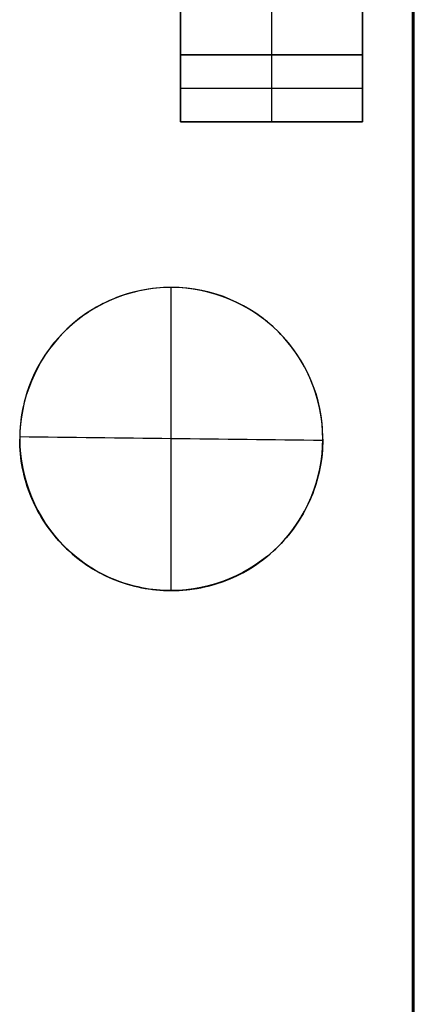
# Model space of a CAD drawing. Header units: millimetres. Extents: x -68 to 68, y -70 to 54.
# Tile 48 of 83: x -27.75 to -25.8, y -23.22 to -18.35. Entities that reach past the tile are written whole.
import ezdxf

# ---------------------------------------------------------------- set-up
doc = ezdxf.new("R2010")
doc.units = ezdxf.units.MM
doc.layers.add('Layer 01', color=7, linetype='Continuous', true_color=0x000000)

# ---------------------------------------------------------------- blocks, each defined once
blk = doc.blocks.new('Extruded-3.step')
at = {"layer": 'Layer 01', "color": 9, "true_color": 0xc0c0c0}
for p, q in [((-0.45, 0.165, 0.45), (0.45, 0.165, 0.45)), ((-0.45, -0.165, 0.45), (-0.45, 0.165, 0.45)), ((0, 0.165, 0.9), (0, 0.165)), ((0, 0.165), (0, -0.165)), ((0, 0.165, 0.9), (0, -0.165, 0.9)), ((0.45, -0.165, 0.45), (0.45, 0.165, 0.45)), ((-0.45, 0), (-0.45, 0, 0.9)), ((0.45, 0), (-0.45, 0)), ((0.45, 0, 0.9), (-0.45, 0, 0.9)), ((0.45, 0), (0.45, 0, 0.9)), ((-0.45, -0.165, 0.45), (0.45, -0.165, 0.45)), ((0, -0.165, 0.9), (0, -0.165))]:
    blk.add_line(p, q, dxfattribs=at)
for points in [[(-0.45, 0.165), (0, 0.165), (0.45, 0.165)], [(-0.45, 0.165, 0.9), (-0.45, 0.165, 0.45), (-0.45, 0.165)], [(0.45, 0.165, 0.9), (0, 0.165, 0.9), (-0.45, 0.165, 0.9)], [(-0.45, -0.165), (-0.45, 0), (-0.45, 0.165)], [(-0.45, 0.165, 0.9), (-0.45, 0, 0.9), (-0.45, -0.165, 0.9)], [(0.45, 0.165), (0.45, 0), (0.45, -0.165)], [(0.45, 0.165, 0.9), (0.45, 0.165, 0.45), (0.45, 0.165)], [(0.45, -0.165, 0.9), (0.45, 0, 0.9), (0.45, 0.165, 0.9)], [(0.45, -0.165), (0, -0.165), (-0.45, -0.165)], [(-0.45, -0.165, 0.9), (0, -0.165, 0.9), (0.45, -0.165, 0.9)], [(-0.45, -0.165), (-0.45, -0.165, 0.45), (-0.45, -0.165, 0.9)], [(0.45, -0.165, 0.9), (0.45, -0.165, 0.45), (0.45, -0.165)]]:
    blk.add_open_spline(points, degree=2, dxfattribs=at)
blk = doc.blocks.new('6271506384.step')
at = {"layer": 'Layer 01'}
blk.add_blockref('Extruded-3.step', (0, 0), dxfattribs=at)
blk = doc.blocks.new('Extruded-4.step')
at = {"layer": 'Layer 01', "color": 9, "true_color": 0xcfc9b5}
for p, q in [((-0.45, 0.52, 0.45), (0.45, 0.52, 0.45)), ((-0.45, -0.52, 0.45), (-0.45, 0.52, 0.45)), ((0, 0.52, 0.9), (0, 0.52)), ((0, 0.52), (0, -0.52)), ((0, 0.52, 0.9), (0, -0.52, 0.9)), ((0.45, -0.52, 0.45), (0.45, 0.52, 0.45)), ((-0.45, 0), (-0.45, 0, 0.9)), ((0.45, 0), (-0.45, 0)), ((0.45, 0, 0.9), (-0.45, 0, 0.9)), ((0.45, 0), (0.45, 0, 0.9)), ((-0.45, -0.52, 0.45), (0.45, -0.52, 0.45)), ((0, -0.52, 0.9), (0, -0.52))]:
    blk.add_line(p, q, dxfattribs=at)
for points in [[(-0.45, 0.52), (0, 0.52), (0.45, 0.52)], [(-0.45, 0.52, 0.9), (-0.45, 0.52, 0.45), (-0.45, 0.52)], [(0.45, 0.52, 0.9), (0, 0.52, 0.9), (-0.45, 0.52, 0.9)], [(-0.45, -0.52), (-0.45, 0), (-0.45, 0.52)], [(-0.45, 0.52, 0.9), (-0.45, 0, 0.9), (-0.45, -0.52, 0.9)], [(0.45, 0.52), (0.45, 0), (0.45, -0.52)], [(0.45, 0.52, 0.9), (0.45, 0.52, 0.45), (0.45, 0.52)], [(0.45, -0.52, 0.9), (0.45, 0, 0.9), (0.45, 0.52, 0.9)], [(0.45, -0.52), (0, -0.52), (-0.45, -0.52)], [(-0.45, -0.52, 0.9), (0, -0.52, 0.9), (0.45, -0.52, 0.9)], [(-0.45, -0.52), (-0.45, -0.52, 0.45), (-0.45, -0.52, 0.9)], [(0.45, -0.52, 0.9), (0.45, -0.52, 0.45), (0.45, -0.52)]]:
    blk.add_open_spline(points, degree=2, dxfattribs=at)
blk = doc.blocks.new('6271506144.step')
at = {"layer": 'Layer 01'}
blk.add_blockref('Extruded-4.step', (0, 0), dxfattribs=at)
blk = doc.blocks.new('C188.step')
at = {"layer": 'Layer 01'}
for name, p in [('6271506384.step', (33.4959, -37.315, -2.5014)), ('6271506144.step', (33.4959, -38, -2.5014)), ('6271506384.step', (33.4959, -38.685, -2.5014))]:
    blk.add_blockref(name, p, dxfattribs=at)
blk = doc.blocks.new('MC403-X_A_090322_MultipleBody.step')
at = {"layer": 'Layer 01'}
blk.add_blockref('C188.step', (0, 0), dxfattribs=at)
blk = doc.blocks.new('MC403-X_A_090322_MultipleBody 090322')
at = {"layer": 'Layer 01'}
blk.add_blockref('MC403-X_A_090322_MultipleBody.step', (0, 0), dxfattribs=at)
blk = doc.blocks.new('TRO-13-001 MC403 CASTING270122')
at = {"layer": 'Layer 01', "color": 7, "true_color": 0xdde8ff}
blk.add_line((-25.8025, -44.3347, -12.35), (-25.8025, -8.3347, -12.35), dxfattribs=at)
for points in [[(-25.8077, -8.3347, -12.2), (-25.8077, -26.3347, -12.2), (-25.8077, -44.3347, -12.2)], [(-25.7973, -44.3347, -12.5), (-25.7973, -26.3347, -12.5), (-25.7973, -8.3347, -12.5)]]:
    blk.add_open_spline(points, degree=2, dxfattribs=at)
blk = doc.blocks.new('TRO-13-003 MC403 FRONT CASING270122')
at = {"layer": 'Layer 01', "color": 254, "true_color": 0xcad1ee}
for p, q in [((-27, -19.67, 20.2864), (-27, -19.67, 20.5872)), ((-27, -21.17, 20.1857), (-27, -21.17, 20.4865))]:
    blk.add_line(p, q, dxfattribs=at)
for centre, start, end in [((-27, -20.42, 20.4044), 0, 180), ((-27, -20.42, 20.3689), 180, 0)]:
    blk.add_arc(centre, 0.75, start, end, dxfattribs=at)
for points, knots in [([(-26.25, -20.42, 20.5557), (-26.25, -20.222, 20.569), (-26.3313, -20.0278, 20.58), (-26.6088, -19.7508, 20.5917), (-26.8035, -19.6696, 20.5922), (-27.1003, -19.6702, 20.5846), (-27.1978, -19.6899, 20.5808), (-27.379, -19.7654, 20.571), (-27.4622, -19.8213, 20.5651), (-27.6691, -20.0289, 20.5458), (-27.75, -20.2244, 20.5305), (-27.75, -20.42, 20.5174)], [-2.407757, -2.407757, -2.407757, -2.407757, -1.805818, -1.805818, -1.203879, -1.203879, -0.902909, -0.902909, -0.601939, -0.601939, 0, 0, 0, 0]), ([(-26.25, -20.42, 20.255), (-26.25, -20.321, 20.2616), (-26.2695, -20.2238, 20.2677), (-26.3447, -20.0421, 20.278), (-26.4005, -19.9589, 20.2822), (-26.6083, -19.7511, 20.2909), (-26.8045, -19.6699, 20.2914), (-27.0983, -19.67, 20.2839), (-27.1966, -19.6896, 20.2801), (-27.3782, -19.7649, 20.2703), (-27.4608, -19.82, 20.2645), (-27.6006, -19.9601, 20.2514), (-27.6555, -20.0426, 20.2445), (-27.7306, -20.2241, 20.2303), (-27.75, -20.3222, 20.2232), (-27.75, -20.42, 20.2166)], [0, 0, 0, 0, 0.298185, 0.298185, 0.59637, 0.59637, 1.19274, 1.19274, 1.490925, 1.490925, 1.78911, 1.78911, 2.087295, 2.087295, 2.38548, 2.38548, 2.38548, 2.38548]), ([(-26.25, -20.42, 20.5557), (-26.25, -20.519, 20.5491), (-26.2695, -20.6161, 20.5421), (-26.3446, -20.7976, 20.528), (-26.4002, -20.8807, 20.5211), (-26.6075, -21.0883, 20.5019), (-26.8033, -21.1698, 20.4915), (-27.097, -21.1701, 20.484), (-27.1955, -21.1507, 20.4828), (-27.3773, -21.0756, 20.4831), (-27.4601, -21.0205, 20.4847), (-27.6003, -20.8804, 20.4904), (-27.6553, -20.7978, 20.4945), (-27.7306, -20.6159, 20.5048), (-27.75, -20.5178, 20.5109), (-27.75, -20.42, 20.5174)], [0, 0, 0, 0, 0.29817, 0.29817, 0.596339, 0.596339, 1.192679, 1.192679, 1.490848, 1.490848, 1.789018, 1.789018, 2.087187, 2.087187, 2.385357, 2.385357, 2.385357, 2.385357]), ([(-27.75, -20.42, 20.2166), (-27.75, -20.6155, 20.2035), (-27.669, -20.8114, 20.1925), (-27.4616, -21.0192, 20.184), (-27.3782, -21.0751, 20.1824), (-27.1966, -21.1504, 20.182), (-27.099, -21.17, 20.1832), (-26.901, -21.17, 20.1883), (-26.8036, -21.1505, 20.192), (-26.6217, -21.0751, 20.2017), (-26.5387, -21.0194, 20.2075), (-26.3313, -20.8119, 20.2266), (-26.25, -20.618, 20.2417), (-26.25, -20.42, 20.255)], [0, 0, 0, 0, 0.599117, 0.599117, 0.898676, 0.898676, 1.198235, 1.198235, 1.497793, 1.497793, 1.797352, 1.797352, 2.396469, 2.396469, 2.396469, 2.396469])]:
    blk.add_open_spline(points, degree=3, knots=knots, dxfattribs=at)
for points, degree in [([(-27.0023, -19.67, 20.2864), (-27.0023, -20.17, 20.2528), (-27.0023, -20.67, 20.2192), (-27.0023, -21.17, 20.1857)], 3), ([(-26.25, -20.427, 20.2545), (-26.75, -20.4215, 20.2424), (-27.25, -20.4157, 20.2301), (-27.7499, -20.4098, 20.2173)], 3), ([(-27.75, -20.42, 20.5174), (-27.75, -20.42, 20.367), (-27.75, -20.42, 20.2166)], 2), ([(-26.25, -20.42, 20.255), (-26.25, -20.42, 20.4053), (-26.25, -20.42, 20.5557)], 2)]:
    blk.add_open_spline(points, degree=degree, dxfattribs=at)

msp = doc.modelspace()

# ---------------------------------------------------------------- block references
at = {"layer": 'Layer 01'}
for name, p in [('TRO-13-001 MC403 CASTING270122', (0, 0)), ('TRO-13-003 MC403 FRONT CASING270122', (0, 0)), ('MC403-X_A_090322_MultipleBody 090322', (-60, 20, 1.6014))]:
    msp.add_blockref(name, p, dxfattribs=at)

doc.saveas('drawing.dxf')
